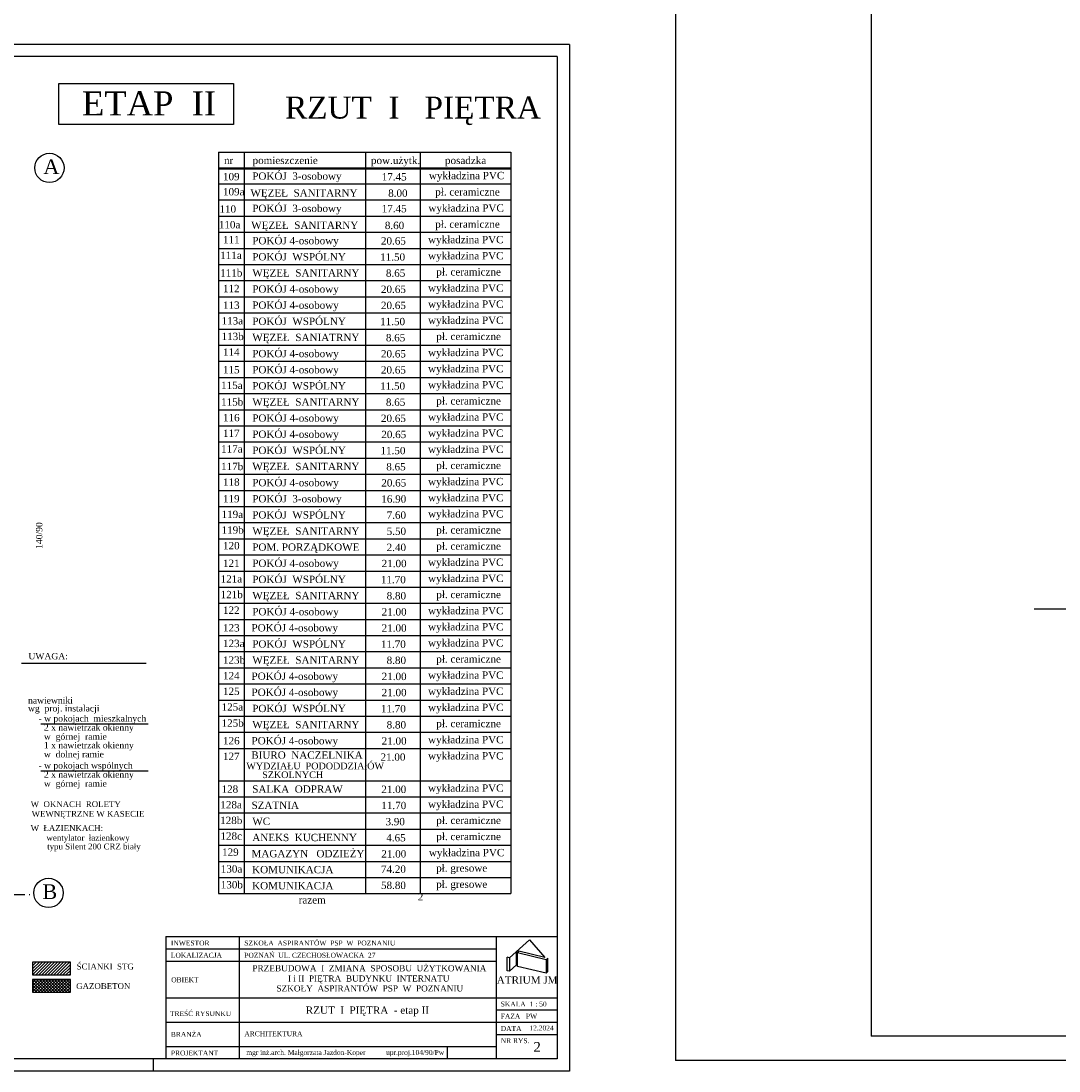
# Model space of a CAD drawing. Extents: x -4334 to 79223, y -1882 to 29514.
# Tile 36 of 60: x 44192 to 46314, y 14402 to 16549. Entities that reach past the tile are written whole.
import ezdxf

# ---------------------------------------------------------------- set-up
doc = ezdxf.new("R2010")
doc.units = 0
doc.header["$MEASUREMENT"] = 0
doc.linetypes.add('ACAD_ISO04W100', pattern=[30.5, 24, -3, 0.5, -3])
for name, color, linetype in [('CIENKIE', 251, 'CONTINUOUS'), ('NAPIS', 251, 'CONTINUOUS'), ('OSIE', 251, 'ACAD_ISO04W100'), ('SCIANY', 251, 'CONTINUOUS'), ('urzadzenia', 251, 'CONTINUOUS')]:
    doc.layers.add(name, color=color, linetype=linetype)
doc.styles.add('NEWROMAN', font='TIMES.TTF')

msp = doc.modelspace()

# ---------------------------------------------------------------- hatches: boundary and pattern name
at = {"layer": 'urzadzenia', "ltscale": 3}
h = msp.add_hatch(dxfattribs=at)
h.set_pattern_fill('ANSI31', color=256, scale=35, style=0)
h.paths.add_polyline_path([(44293.54, 14624.28), (44216.3, 14624.28), (44216.3, 14598.23), (44293.54, 14598.23)])
h = msp.add_hatch(dxfattribs=at)
h.set_pattern_fill('ANSI37', color=256, scale=35, style=0)
h.set_pattern_definition([(45, (278.6453, 1413.3816), (-3.09359217, 3.09359217), []), (135, (278.6453, 1413.3816), (-3.09359217, -3.09359217), [])])
h.paths.add_polyline_path([(44293.54, 14588.93), (44216.3, 14588.93), (44216.3, 14562.88), (44293.54, 14562.88)])

# ---------------------------------------------------------------- linework, layer by layer
at = {"layer": 'CIENKIE', "ltscale": 3}
for p, q in [((45530.31, 17392.87), (45530.31, 14422.87)), ((45930.31, 17342.87), (45930.31, 14472.87)), ((45313.56, 16501.66), (37863.56, 16501.66)), ((45313.56, 16501.66), (45313.56, 14401.66)), ((45288.56, 16476.66), (38063.56, 16476.66)), ((45288.56, 16476.66), (45288.56, 14426.66)), ((44596.22, 16281.3), (45193.92, 16281.3)), ((44596.22, 16281.3), (44596.22, 14764.45)), ((44648.36, 16281.3), (44648.36, 14764.45)), ((44896.62, 16281.3), (44896.62, 14764.45)), ((45008.23, 16281.3), (45008.23, 14764.45)), ((45193.92, 16281.3), (45193.92, 14764.45)), ((44596.22, 16249.3), (45193.92, 16249.3)), ((44596.22, 16248.3), (45193.92, 16248.3)), ((44596.22, 16247.3), (45193.92, 16247.3)), ((44596.22, 16216.3), (45193.92, 16216.3)), ((44596.22, 16183.31), (45193.92, 16183.31)), ((44596.22, 16150.31), (45193.92, 16150.31)), ((44596.22, 16117.31), (45193.92, 16117.31)), ((44596.22, 16084.32), (45193.92, 16084.32)), ((44596.22, 16051.32), (45193.92, 16051.32)), ((44596.22, 16018.32), (45193.92, 16018.32)), ((44596.22, 15985.33), (45193.92, 15985.33)), ((44596.22, 15952.33), (45193.92, 15952.33)), ((44596.22, 15919.33), (45193.92, 15919.33)), ((44596.22, 15886.34), (45193.92, 15886.34)), ((44596.22, 15853.34), (45193.92, 15853.34)), ((44596.22, 15820.34), (45193.92, 15820.34)), ((44596.22, 15787.35), (45193.92, 15787.35)), ((44596.22, 15754.35), (45193.92, 15754.35)), ((44596.22, 15721.35), (45193.92, 15721.35)), ((44596.22, 15688.36), (45193.92, 15688.36)), ((44596.22, 15655.36), (45193.92, 15655.36)), ((44596.22, 15622.36), (45193.92, 15622.36)), ((44596.22, 15589.37), (45193.92, 15589.37)), ((44596.22, 15556.37), (45193.92, 15556.37)), ((44596.22, 15523.37), (45193.92, 15523.37)), ((44596.22, 15490.38), (45193.92, 15490.38)), ((44596.22, 15457.38), (45193.92, 15457.38)), ((44596.22, 15424.38), (45193.92, 15424.38)), ((44596.22, 15391.39), (45193.92, 15391.39)), ((44596.22, 15358.39), (45193.92, 15358.39)), ((44596.22, 15325.39), (45193.92, 15325.39)), ((44596.22, 15292.39), (45193.92, 15292.39)), ((44596.22, 15259.4), (45193.92, 15259.4)), ((44448.16, 15235.1), (44193.77, 15235.1)), ((44596.22, 15226.4), (45193.92, 15226.4)), ((44596.22, 15193.4), (45193.92, 15193.4)), ((44596.22, 15160.41), (45193.92, 15160.41)), ((44596.22, 15127.41), (45193.92, 15127.41)), ((44232.82, 15111.83), (44452.52, 15111.83)), ((44596.22, 15094.41), (45193.92, 15094.41)), ((44596.22, 15061.42), (45193.92, 15061.42)), ((44232.82, 15015.72), (44452.52, 15015.72)), ((44596.22, 14995.42), (45193.92, 14995.42)), ((44596.22, 14962.43), (45193.92, 14962.43)), ((44596.22, 14929.43), (45193.92, 14929.43)), ((44596.22, 14896.43), (45193.92, 14896.43)), ((44596.22, 14863.44), (45193.92, 14863.44)), ((44596.22, 14830.44), (45193.92, 14830.44)), ((44596.22, 14797.44), (45193.92, 14797.44)), ((44596.22, 14764.45), (45193.92, 14764.45)), ((45190.85, 14633.06), (45190.85, 14605.56)), ((45265.85, 14629.16), (45265.85, 14601.66)), ((45265.85, 14601.66), (45269.57, 14605)), ((49680.31, 14472.87), (45930.31, 14472.87)), ((45288.56, 14426.66), (38063.56, 14426.66)), ((44463.56, 14401.66), (44463.56, 14426.66)), ((49730.31, 14422.87), (45530.31, 14422.87)), ((45313.56, 14401.66), (37863.56, 14401.66))]:
    msp.add_line(p, q, dxfattribs=at)
at = {"layer": 'CIENKIE'}
for p, q in [((44488.56, 14676.66), (45288.56, 14676.66)), ((44488.56, 14676.66), (44488.56, 14426.66)), ((44638.56, 14676.66), (44638.56, 14426.66)), ((45163.56, 14676.66), (45163.56, 14426.66)), ((45190.85, 14633.06), (45231.73, 14669.87)), ((45231.73, 14669.87), (45262.98, 14634.09)), ((44488.56, 14651.66), (45163.56, 14651.66)), ((44488.56, 14626.66), (45163.56, 14626.66)), ((45185.99, 14606.73), (45185.99, 14634.23)), ((45190.85, 14633.06), (45185.99, 14634.23)), ((45205.72, 14643.08), (45209.88, 14646.83)), ((45205.72, 14618.95), (45205.72, 14643.08)), ((45265.85, 14629.16), (45207.51, 14643.16)), ((45207.51, 14615.66), (45207.51, 14643.16)), ((45262.98, 14634.09), (45209.88, 14646.83)), ((45265.85, 14629.16), (45269.57, 14632.5)), ((45269.57, 14605), (45269.57, 14632.5)), ((45190.85, 14605.56), (45185.99, 14606.73)), ((45190.85, 14605.56), (45205.72, 14618.95)), ((45265.85, 14601.66), (45207.51, 14615.66)), ((44488.56, 14551.66), (45288.56, 14551.66)), ((45163.56, 14526.66), (45288.56, 14526.66)), ((44488.56, 14501.66), (45288.56, 14501.66)), ((45163.56, 14476.66), (45288.56, 14476.66)), ((44488.56, 14451.66), (45163.56, 14451.66)), ((45063.56, 14451.66), (45063.56, 14426.66))]:
    msp.add_line(p, q, dxfattribs=at)
for points in [[(44269.97, 16421.67), (44626.83, 16421.67), (44626.83, 16337.54), (44269.97, 16337.54)], [(44293.54, 14624.28), (44216.3, 14624.28), (44216.3, 14598.23), (44293.54, 14598.23)], [(44293.54, 14588.93), (44216.3, 14588.93), (44216.3, 14562.88), (44293.54, 14562.88)]]:
    msp.add_lwpolyline(points, close=True, dxfattribs=at)
at = {"layer": 'CIENKIE', "ltscale": 3}
for centre in [(44250.51, 16248.96), (44248.67, 14765.89)]:
    msp.add_circle(centre, 30, dxfattribs=at)
at = {"layer": 'OSIE', "ltscale": 3}
msp.add_line((38272.3, 14762.81), (44218.83, 14762.81), dxfattribs=at)
at = {"layer": 'SCIANY', "ltscale": 3}
msp.add_line((46263.7, 15346.86), (46424.89, 15346.86), dxfattribs=at)

# ---------------------------------------------------------------- texts
at = {"layer": 'CIENKIE', "style": 'NEWROMAN'}
for s, height, p in [('SZKOŁA  ASPIRANTÓW  PSP  W  POZNANIU', 10, (44648.91, 14658.43)), ('INWESTOR', 10, (44498.91, 14658.43)), ('LOKALIZACJA', 10, (44498.91, 14633.43)), ('POZNAŃ  UL. CZECHOSŁOWACKA  27', 10, (44648.91, 14633.43)), ('PRZEBUDOWA  I  ZMIANA  SPOSOBU  UŻYTKOWANIA', 12.5, (44665.47, 14605.57)), ('OBIEKT', 10, (44499.53, 14583.17)), ('I i II  PIĘTRA  BUDYNKU  INTERNATU', 12.5, (44738.09, 14584.63)), ('ATRIUM JM', 15, (45165.13, 14580.27)), ('SZKOŁY  ASPIRANTÓW  PSP  W  POZNANIU', 12.5, (44714.59, 14564.33)), ('SKALA', 10, (45173.24, 14533.61)), ('1 : 50', 10, (45232.31, 14533.61)), ('TREŚĆ RYSUNKU', 10, (44496.93, 14514.01)), ('RZUT  I  PIĘTRA  - etap II', 15, (44774.71, 14518.61)), ('PW', 10, (45224.68, 14508.83)), ('FAZA', 10, (45173.24, 14508.61)), ('BRANŻA', 10, (44498.91, 14471.66)), ('ARCHITEKTURA', 10, (44649.11, 14472.83)), ('DATA', 10, (45173.24, 14483.61)), ('12.2024', 10, (45231.84, 14484.67)), ('NR RYS.', 10, (45173.24, 14458.61)), ('2', 20, (45240.11, 14440.9)), ('PROJEKTANT', 10, (44498.91, 14433.43)), (' mgr inż.arch. Małgorzata Jazdon-Koper           upr.proj.104/90/Pw', 10, (44649.11, 14434.59))]:
    msp.add_text(s, height=height, dxfattribs=at).set_placement(p)
at = {"layer": 'NAPIS', "ltscale": 3, "style": 'NEWROMAN'}
for s, height, p in [('ETAP  II', 49.5, (44317.14, 16356.13)), ('RZUT  I   PIĘTRA', 45, (44732.27, 16349.83)), ('A', 30, (44238.11, 16236.5)), ('nr', 14.998, (44607.48, 16256.86)), ('pomieszczenie', 14.9985, (44665.85, 16256.86)), ('pow.użytk.', 14.998, (44907.88, 16256.86)), ('posadzka', 14.998, (45059.24, 16256.86)), ('109', 14.998, (44605.39, 16223.66)), ('POKÓJ  3-osobowy', 14.9985, (44665.26, 16224.66)), ('17.45', 14.998, (44929.89, 16223.16)), ('wykładzina PVC', 14.9985, (45026.31, 16225.8)), ('109a', 14.998, (44605.39, 16192.67)), ('WĘZEŁ  SANITARNY', 14.9985, (44661.46, 16190.26)), ('8.00', 14.998, (44943.05, 16189.75)), ('pł. ceramiczne', 14.9985, (45039.23, 16192.39)), ('110', 14.998, (44598.15, 16157.26)), ('POKÓJ  3-osobowy', 14.9985, (44665.26, 16158.67)), ('17.45', 14.998, (44929.89, 16158.16)), ('wykładzina PVC', 14.9985, (45025.3, 16159.39)), ('110a', 14.998, (44596.92, 16125.26)), ('WĘZEŁ  SANITARNY', 14.9985, (44663.02, 16124.26)), ('8.60', 14.998, (44936.22, 16123.76)), ('pł. ceramiczne', 14.9985, (45039.23, 16126.4)), ('111', 14.998, (44605.39, 16094.68)), ('POKÓJ 4-osobowy', 14.9985, (44665.26, 16092.68)), ('wykładzina PVC', 14.9985, (45024.69, 16094.81)), ('20.65', 14.998, (44928.27, 16092.17)), ('111a', 14.998, (44599.73, 16062.68)), ('POKÓJ  WSPÓLNY', 14.9985, (44665.26, 16059.68)), ('11.50', 14.998, (44926.65, 16059.17)), ('wykładzina PVC', 14.9985, (45024.69, 16061.81)), ('WĘZEŁ  SANITARNY', 14.9985, (44665.26, 16026.68)), ('pł. ceramiczne', 14.9985, (45041.47, 16028.82)), ('111b', 14.998, (44599.73, 16026.68)), ('8.65', 14.998, (44938.46, 16026.18)), ('112', 14.998, (44605.39, 15994.69)), ('POKÓJ 4-osobowy', 14.9985, (44665.26, 15993.69)), ('20.65', 14.998, (44928.28, 15993.18)), ('wykładzina PVC', 14.9985, (45024.69, 15995.82)), ('POKÓJ 4-osobowy', 14.9985, (44665.26, 15960.69)), ('wykładzina PVC', 14.9985, (45024.69, 15962.82)), ('113', 14.998, (44605.39, 15960.69)), ('20.65', 14.998, (44928.27, 15960.18)), ('113a', 14.998, (44602.48, 15928.69)), ('POKÓJ  WSPÓLNY', 14.9985, (44665.26, 15927.69)), ('11.50', 14.998, (44926.65, 15927.19)), ('wykładzina PVC', 14.9985, (45024.69, 15929.83)), ('pł. ceramiczne', 14.9985, (45041.47, 15896.83)), ('113b', 14.998, (44602.48, 15896.7)), ('WĘZEŁ  SANIATRNY', 14.9985, (44665.26, 15894.7)), ('8.65', 14.998, (44938.46, 15894.19)), ('114', 14.998, (44605.39, 15864.7)), ('POKÓJ 4-osobowy', 14.9985, (44665.26, 15861.7)), ('20.65', 14.998, (44928.28, 15861.19)), ('wykładzina PVC', 14.9985, (45024.69, 15863.83)), ('115', 14.998, (44605.39, 15828.7)), ('POKÓJ 4-osobowy', 14.9985, (44665.26, 15828.7)), ('20.65', 14.998, (44928.27, 15828.2)), ('wykładzina PVC', 14.9985, (45024.69, 15830.84)), ('115a', 14.998, (44601.51, 15796.71)), ('POKÓJ  WSPÓLNY', 14.9985, (44665.26, 15795.71)), ('11.50', 14.998, (44926.65, 15795.2)), ('wykładzina PVC', 14.9985, (45024.69, 15797.84)), ('115b', 14.998, (44601.51, 15762.71)), ('WĘZEŁ  SANITARNY', 14.9985, (44665.26, 15762.71)), ('8.65', 14.998, (44938.46, 15762.2)), ('pł. ceramiczne', 14.9985, (45041.47, 15764.84)), ('116', 14.998, (44605.39, 15730.71)), ('POKÓJ 4-osobowy', 14.9985, (44665.26, 15729.71)), ('20.65', 14.998, (44928.28, 15729.21)), ('wykładzina PVC', 14.9985, (45024.69, 15731.85)), ('117', 14.998, (44605.39, 15698.72)), ('POKÓJ 4-osobowy', 14.9985, (44665.26, 15696.72)), ('20.65', 14.998, (44929.02, 15696.21)), ('wykładzina PVC', 14.9985, (45024.69, 15698.85)), ('117a', 14.998, (44601.51, 15666.72)), ('POKÓJ  WSPÓLNY', 14.9985, (44665.26, 15663.72)), ('wykładzina PVC', 14.9985, (45024.69, 15665.85)), ('11.50', 14.998, (44927.4, 15663.21)), ('117b', 14.998, (44601.51, 15630.72)), ('WĘZEŁ  SANITARNY', 14.9985, (44665.26, 15630.72)), ('8.65', 14.998, (44939.21, 15630.22)), ('pł. ceramiczne', 14.9985, (45041.47, 15632.86)), ('POKÓJ 4-osobowy', 14.9985, (44665.26, 15597.73)), ('wykładzina PVC', 14.9985, (45024.69, 15599.86)), ('118', 14.998, (44605.39, 15598.73)), ('20.65', 14.998, (44929.02, 15597.22)), ('119', 14.998, (44605.39, 15564.73)), ('POKÓJ  3-osobowy', 14.9985, (44665.26, 15564.73)), ('16.90', 14.998, (44929.02, 15564.22)), ('wykładzina PVC', 14.9985, (45024.69, 15566.86)), ('POKÓJ  WSPÓLNY', 14.9985, (44665.26, 15531.73)), ('wykładzina PVC', 14.9985, (45024.69, 15533.87)), ('119a', 14.998, (44602.48, 15532.73)), ('7.60', 14.998, (44939.96, 15531.23)), ('119b', 14.998, (44602.48, 15500.74)), ('WĘZEŁ  SANITARNY', 14.9985, (44665.26, 15498.74)), ('5.50', 14.998, (44939.96, 15498.23)), ('pł. ceramiczne', 14.9985, (45041.47, 15500.87)), ('pł. ceramiczne', 14.9985, (45041.47, 15467.87)), ('120', 14.998, (44605.39, 15468.74)), ('POM. PORZĄDKOWE', 14.9985, (44665.26, 15465.74)), ('2.40', 14.998, (44939.96, 15465.23)), ('121', 14.998, (44605.39, 15432.74)), ('POKÓJ 4-osobowy', 14.9985, (44665.26, 15432.74)), ('21.00', 14.998, (44929.76, 15432.24)), ('wykładzina PVC', 14.9985, (45024.69, 15434.88)), ('121a', 14.998, (44600.54, 15400.75)), ('POKÓJ  WSPÓLNY', 14.9985, (44665.26, 15399.75)), ('11.70', 14.998, (44928.15, 15399.24)), ('wykładzina PVC', 14.9985, (45024.69, 15401.88)), ('121b', 14.998, (44600.54, 15368.75)), ('WĘZEŁ  SANITARNY', 14.9985, (44665.26, 15366.75)), ('8.80', 14.998, (44939.96, 15366.24)), ('pł. ceramiczne', 14.9985, (45041.47, 15368.88)), ('122', 14.998, (44605.39, 15336.75)), ('POKÓJ 4-osobowy', 14.9985, (44665.26, 15333.75)), ('21.00', 14.998, (44929.77, 15333.25)), ('wykładzina PVC', 14.9985, (45024.69, 15335.89)), ('123', 14.998, (44605.39, 15300.76)), ('POKÓJ 4-osobowy', 14.9985, (44663.71, 15300.76)), ('21.00', 14.998, (44929.76, 15300.25)), ('wykładzina PVC', 14.9985, (45024.69, 15302.89)), ('123a', 14.998, (44605.39, 15268.76)), ('POKÓJ  WSPÓLNY', 14.9985, (44665.26, 15267.76)), ('11.70', 14.998, (44928.15, 15267.25)), ('wykładzina PVC', 14.9985, (45024.69, 15269.89)), ('UWAGA:', 13, (44207.6, 15243.68)), ('123b', 14.998, (44605.39, 15234.76)), ('WĘZEŁ  SANITARNY', 14.9985, (44665.26, 15234.76)), ('8.80', 14.998, (44939.96, 15234.26)), ('pł. ceramiczne', 14.9985, (45041.47, 15236.9)), ('124', 14.998, (44605.39, 15202.77)), ('POKÓJ 4-osobowy', 14.9985, (44663.71, 15201.77)), ('21.00', 14.998, (44929.77, 15201.26)), ('wykładzina PVC', 14.9985, (45024.69, 15203.9)), ('125', 14.998, (44605.39, 15170.77)), ('POKÓJ 4-osobowy', 14.9985, (44663.71, 15168.77)), ('wykładzina PVC', 14.9985, (45024.69, 15170.9)), ('nawiewniki  ', 13, (44206.87, 15153.24)), ('21.00', 14.998, (44929.76, 15168.26)), ('wg  proj. instalacji', 13, (44206.75, 15137.04)), ('125a', 14.998, (44602.48, 15138.77)), ('POKÓJ  WSPÓLNY', 14.9985, (44665.26, 15135.77)), ('11.70', 14.998, (44928.15, 15135.27)), ('wykładzina PVC', 14.9985, (45024.69, 15137.91)), ('- w pokojach  mieszkalnych ', 13, (44228.2, 15116.34)), ('125b', 14.998, (44602.48, 15105.78)), ('WĘZEŁ  SANITARNY', 14.9985, (44665.26, 15102.78)), ('pł. ceramiczne', 14.9985, (45041.47, 15104.91)), ('2 x nawietrzak okienny', 13, (44239.29, 15097.86)), ('8.80', 14.998, (44939.96, 15102.27)), ('w  górnej  ramie ', 13, (44239.29, 15079.38)), ('126', 14.998, (44605.39, 15069.78)), ('POKÓJ 4-osobowy', 14.9985, (44663.71, 15069.78)), ('21.00', 14.998, (44929.77, 15069.27)), ('wykładzina PVC', 14.9985, (45024.69, 15071.91)), ('w  dolnej ramie ', 13, (44239.29, 15043.15)), ('1 x nawietrzak okienny', 13, (44239.29, 15061.64)), ('wykładzina PVC', 14.9985, (45024.69, 15038.92)), ('- w pokojach wspólnych', 13, (44228.2, 15020.24)), ('127', 14.998, (44605.39, 15037.78)), ('WYDZIAŁU  PODODDZIAłÓW', 13.635, (44653.1, 15018.8)), ('BIURO  NACZELNIKA', 14.9985, (44663.17, 15040.38)), ('21.00', 14.998, (44927.4, 15036.28)), ('2 x nawietrzak okienny', 13, (44239.29, 15001.75)), ('SZKOLNYCH', 13.635, (44685.48, 15000.81)), ('w  górnej  ramie ', 13, (44239.29, 14983.27)), ('128', 14.998, (44602.48, 14970.79)), ('SALKA  ODPRAW', 14.9985, (44665.26, 14970.79)), ('21.00', 14.998, (44929.02, 14970.28)), ('wykładzina PVC', 14.9985, (45024.69, 14972.92)), ('W  OKNACH  ROLETY  ', 12, (44212.23, 14941.49)), ('128a', 14.998, (44599.95, 14938.79)), ('SZATNIA', 14.998, (44663.71, 14937.79)), ('11.70', 14.998, (44929.02, 14937.29)), ('wykładzina PVC', 14.9985, (45024.69, 14939.93)), ('WEWNĘTRZNE W KASECIE', 12, (44214.25, 14921.72)), ('W  ŁAZIENKACH:', 12, (44212.23, 14892.51)), ('128b', 14.998, (44599.64, 14906.8)), ('WC', 14.998, (44665.26, 14904.8)), ('3.90', 14.998, (44937.59, 14904.29)), ('pł. ceramiczne', 14.9985, (45041.47, 14906.93)), ('wentylator  łazienkowy  ', 12, (44244.59, 14872.74)), ('128c', 14.998, (44600.19, 14874.8)), ('ANEKS  KUCHENNY', 14.9985, (44665.26, 14871.8)), ('4.65', 14.998, (44939.21, 14871.29)), ('pł. ceramiczne', 14.9985, (45041.47, 14873.93)), (' typu Silent 200 CRZ biały', 12, (44241.47, 14854.86)), ('129', 14.998, (44603.45, 14841.8)), ('MAGAZYN   ODZIEŻY', 14.9985, (44663.71, 14838.8)), ('21.00', 14.998, (44929.02, 14838.3)), ('wykładzina PVC', 14.9985, (45026.31, 14840.94)), ('130a', 14.998, (44600.81, 14807.49)), ('KOMUNIKACJA', 14.9985, (44664.98, 14806.16)), ('74.20', 14.998, (44928.36, 14806.97)), ('pł. gresowe', 14.9985, (45041.19, 14809.3)), ('B', 30, (44236.27, 14753.43)), ('130b', 14.998, (44600.81, 14775.15)), ('KOMUNIKACJA', 14.9985, (44664.98, 14773.17)), ('58.80', 14.998, (44928.36, 14773.98)), ('pł. gresowe', 14.9985, (45041.19, 14776.3)), ('razem ', 14.998, (44760.09, 14744.1)), ('2', 15, (45003.57, 14750.45)), ('ŚCIANKI  STG', 12, (44306.21, 14609.39)), ('GAZOBETON', 12, (44305.28, 14569.39))]:
    msp.add_text(s, height=height, dxfattribs=at).set_placement(p)
msp.add_text('140/90', height=13, rotation=90, dxfattribs=at).set_placement((44235.99, 15469.58))

doc.saveas('drawing.dxf')
